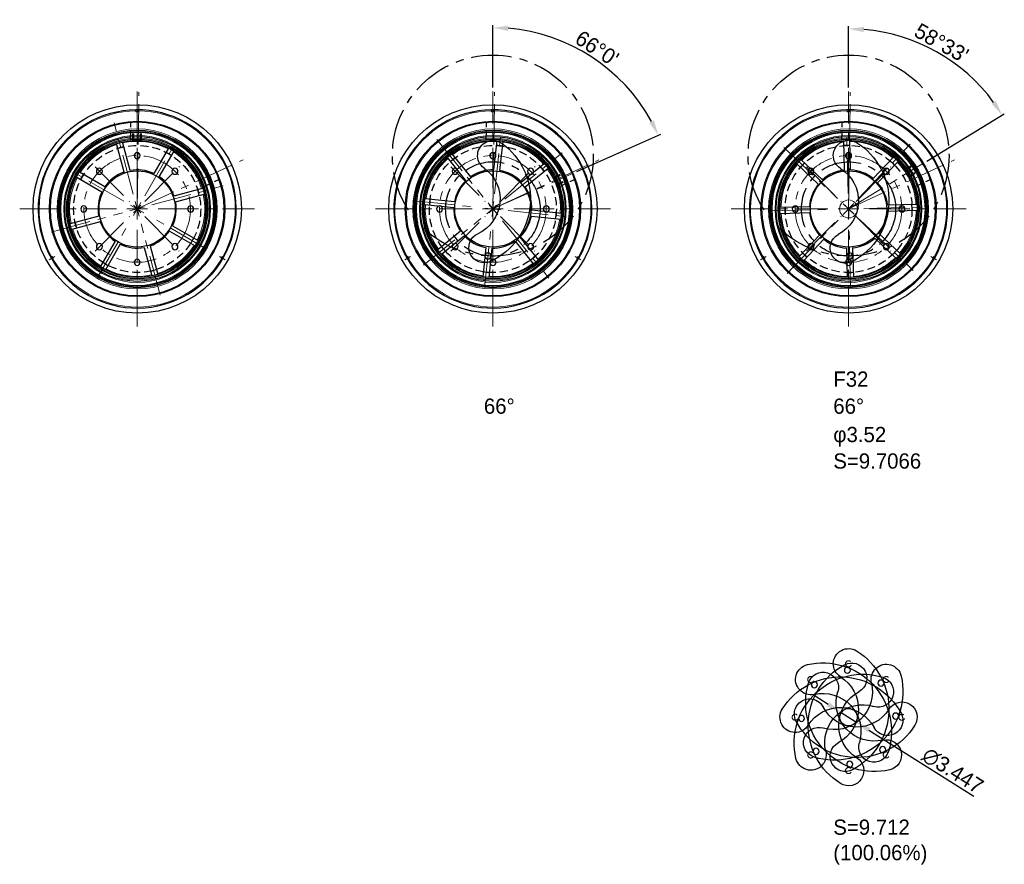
# Model space of a CAD drawing. Header units: millimetres. Extents: x -843 to 0, y -321 to 328.
# Tile 2 of 6: x -843 to -649, y -129 to 37. Entities that reach past the tile are written whole.
import ezdxf

# ---------------------------------------------------------------- set-up
doc = ezdxf.new("R2010")
doc.units = ezdxf.units.MM
doc.header["$LTSCALE"] = 0.25
doc.linetypes.add('CENTER', pattern=[50.8, 31.75, -6.35, 6.35, -6.35])
doc.linetypes.add('HIDDEN', pattern=[9.525, 6.35, -3.175])
for name, color, linetype, lineweight in [('01_中心線', 1, 'CENTER', 20), ('03_寸法・文字', 2, 'Continuous', 20), ('THV20-80-M6_絞りﾊﾞｰﾚﾙ', 7, 'Continuous', 30), ('THV20-80-M8_絞り菊座ﾘﾝｸﾞ', 30, 'Continuous', 30), ('画層1', 7, 'Continuous', 30), ('絞り羽根', 4, 'Continuous', 30)]:
    doc.layers.add(name, color=color, linetype=linetype, lineweight=lineweight)
doc.styles.add('VS Standard', font='txt', dxfattribs={"height": 3})
doc.dimstyles.new('VS Standard x1', dxfattribs={"dimtxt": 3, "dimasz": 3, "dimexe": 0.5, "dimexo": 0.8, "dimgap": 0.5, "dimtad": 3, "dimrnd": 0.0001, "dimzin": 9, "dimdsep": 46, "dimtxsty": 'VS Standard', "dimcen": 0, "dimaunit": 1, "dimadec": 0, "dimazin": 2, "dimtfac": 1, "dimtmove": 0, "dimatfit": 2, "dimfxl": 1, "dimtolj": 1, "dimtzin": 0, "dimarcsym": 0})

# ---------------------------------------------------------------- blocks, each defined once
blk = doc.blocks.new('*U116')
at = {"layer": '01_中心線', "color": 0}
for p, q in [((0, 4.1), (0, 23.12)), ((-23.12, 0), (-4.1, 0)), ((4.1, 0), (23.12, 0)), ((0, -23.12), (0, -4.1))]:
    blk.add_line(p, q, dxfattribs=at)
at = {"layer": '01_中心線', "color": 0, "linetype": 'Continuous'}
for p, q in [((0, -2.05), (0, 2.05)), ((-2.05, 0), (2.05, 0))]:
    blk.add_line(p, q, dxfattribs=at)
blk = doc.blocks.new('*U117')
at = {"layer": '01_中心線', "color": 0}
for p, q in [((0, 2.1), (0, 11.78)), ((-11.72, 0), (-2.1, 0)), ((2.1, 0), (11.72, 0)), ((0, -11.72), (0, -2.1))]:
    blk.add_line(p, q, dxfattribs=at)
at = {"layer": '01_中心線', "color": 0, "linetype": 'Continuous'}
for p, q in [((-1.05, 0), (1.05, 0)), ((0, -1.05), (0, 1.05))]:
    blk.add_line(p, q, dxfattribs=at)
blk = doc.blocks.new('*U118')
at = {"layer": 'THV20-80-M6_絞りﾊﾞｰﾚﾙ'}
blk.add_circle((0, 0), 0.6, dxfattribs=at)
blk = doc.blocks.new('*U119')
at = {"layer": 'THV20-80-M6_絞りﾊﾞｰﾚﾙ', "color": 0, "linetype": 'ByBlock', "lineweight": -2}
blk.add_blockref('*U118', (150, 310.5), dxfattribs=at)
for p, rotation in [((142.58, 307.42), 45.00000000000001), ((157.42, 307.42), 315), ((139.5, 300), 90), ((160.5, 300), 270), ((142.58, 292.58), 135), ((157.42, 292.58), 225), ((150, 289.5), 180)]:
    blk.add_blockref('*U118', p, dxfattribs=dict(at, rotation=rotation))
blk = doc.blocks.new('*U120')
at = {"layer": 'THV20-80-M6_絞りﾊﾞｰﾚﾙ'}
for p, q in [((-0.25, -0.15), (-0.25, 0.15)), ((0.25, -0.15), (0.25, 0.15)), ((0.25, -0.15), (-0.25, -0.15))]:
    blk.add_line(p, q, dxfattribs=at)
blk = doc.blocks.new('*U121')
at = {"layer": 'THV20-80-M6_絞りﾊﾞｰﾚﾙ', "color": 0, "linetype": 'ByBlock', "lineweight": -2}
blk.add_blockref('*U120', (150, 319.35), dxfattribs=at)
for p, rotation in [((133.24, 290.33), 120), ((166.76, 290.33), 240)]:
    blk.add_blockref('*U120', p, dxfattribs=dict(at, rotation=rotation))
blk = doc.blocks.new('*U122')
at = {"layer": '01_中心線', "color": 0}
blk.add_line((0.56, 0.32), (-0.56, -0.32), dxfattribs=at)
blk = doc.blocks.new('*U123')
at = {"layer": '01_中心線', "color": 0}
blk.add_line((-0.56, 0.32), (0.56, -0.32), dxfattribs=at)
blk = doc.blocks.new('*U124')
at = {"layer": '01_中心線', "color": 0}
for p, q in [((0, 4.1), (0, 23.12)), ((-23.12, 0), (-4.1, 0)), ((4.1, 0), (23.12, 0)), ((0, -23.12), (0, -4.1))]:
    blk.add_line(p, q, dxfattribs=at)
at = {"layer": '01_中心線', "color": 0, "linetype": 'Continuous'}
for p, q in [((0, -2.05), (0, 2.05)), ((-2.05, 0), (2.05, 0))]:
    blk.add_line(p, q, dxfattribs=at)
blk = doc.blocks.new('*U125')
at = {"layer": '01_中心線', "color": 0}
for p, q in [((0, 2.1), (0, 11.78)), ((-11.72, 0), (-2.1, 0)), ((2.1, 0), (11.72, 0)), ((0, -11.72), (0, -2.1))]:
    blk.add_line(p, q, dxfattribs=at)
at = {"layer": '01_中心線', "color": 0, "linetype": 'Continuous'}
for p, q in [((-1.05, 0), (1.05, 0)), ((0, -1.05), (0, 1.05))]:
    blk.add_line(p, q, dxfattribs=at)
blk = doc.blocks.new('*U126')
at = {"layer": 'THV20-80-M6_絞りﾊﾞｰﾚﾙ'}
blk.add_circle((0, 0), 0.6, dxfattribs=at)
blk = doc.blocks.new('*U127')
at = {"layer": 'THV20-80-M6_絞りﾊﾞｰﾚﾙ', "color": 0, "linetype": 'ByBlock', "lineweight": -2}
blk.add_blockref('*U126', (150, 310.5), dxfattribs=at)
for p, rotation in [((142.58, 307.42), 45.00000000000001), ((157.42, 307.42), 315), ((139.5, 300), 90), ((160.5, 300), 270), ((142.58, 292.58), 135), ((157.42, 292.58), 225), ((150, 289.5), 180)]:
    blk.add_blockref('*U126', p, dxfattribs=dict(at, rotation=rotation))
blk = doc.blocks.new('*U128')
at = {"layer": 'THV20-80-M6_絞りﾊﾞｰﾚﾙ'}
for p, q in [((-0.25, -0.15), (-0.25, 0.15)), ((0.25, -0.15), (0.25, 0.15)), ((0.25, -0.15), (-0.25, -0.15))]:
    blk.add_line(p, q, dxfattribs=at)
blk = doc.blocks.new('*U129')
at = {"layer": 'THV20-80-M6_絞りﾊﾞｰﾚﾙ', "color": 0, "linetype": 'ByBlock', "lineweight": -2}
blk.add_blockref('*U128', (150, 319.35), dxfattribs=at)
for p, rotation in [((133.24, 290.33), 120), ((166.76, 290.33), 240)]:
    blk.add_blockref('*U128', p, dxfattribs=dict(at, rotation=rotation))
blk = doc.blocks.new('*U130')
at = {"layer": '01_中心線', "color": 0}
blk.add_line((0.56, 0.32), (-0.56, -0.32), dxfattribs=at)
blk = doc.blocks.new('*U131')
at = {"layer": '01_中心線', "color": 0}
blk.add_line((-0.56, 0.32), (0.56, -0.32), dxfattribs=at)
blk = doc.blocks.new('*U132')
at = {"layer": '01_中心線', "color": 0}
for p, q in [((0, 4.1), (0, 23.12)), ((-23.12, 0), (-4.1, 0)), ((4.1, 0), (23.12, 0)), ((0, -23.12), (0, -4.1))]:
    blk.add_line(p, q, dxfattribs=at)
at = {"layer": '01_中心線', "color": 0, "linetype": 'Continuous'}
for p, q in [((0, -2.05), (0, 2.05)), ((-2.05, 0), (2.05, 0))]:
    blk.add_line(p, q, dxfattribs=at)
blk = doc.blocks.new('*U133')
at = {"layer": '01_中心線', "color": 0}
for p, q in [((0, 2.1), (0, 11.78)), ((-11.72, 0), (-2.1, 0)), ((2.1, 0), (11.72, 0)), ((0, -11.72), (0, -2.1))]:
    blk.add_line(p, q, dxfattribs=at)
at = {"layer": '01_中心線', "color": 0, "linetype": 'Continuous'}
for p, q in [((-1.05, 0), (1.05, 0)), ((0, -1.05), (0, 1.05))]:
    blk.add_line(p, q, dxfattribs=at)
blk = doc.blocks.new('*U134')
at = {"layer": 'THV20-80-M6_絞りﾊﾞｰﾚﾙ'}
blk.add_circle((0, 0), 0.6, dxfattribs=at)
blk = doc.blocks.new('*U135')
at = {"layer": 'THV20-80-M6_絞りﾊﾞｰﾚﾙ', "color": 0, "linetype": 'ByBlock', "lineweight": -2}
blk.add_blockref('*U134', (150, 310.5), dxfattribs=at)
for p, rotation in [((142.58, 307.42), 45.00000000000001), ((157.42, 307.42), 315), ((139.5, 300), 90), ((160.5, 300), 270), ((142.58, 292.58), 135), ((157.42, 292.58), 225), ((150, 289.5), 180)]:
    blk.add_blockref('*U134', p, dxfattribs=dict(at, rotation=rotation))
blk = doc.blocks.new('*U136')
at = {"layer": 'THV20-80-M6_絞りﾊﾞｰﾚﾙ'}
for p, q in [((-0.25, -0.15), (-0.25, 0.15)), ((0.25, -0.15), (0.25, 0.15)), ((0.25, -0.15), (-0.25, -0.15))]:
    blk.add_line(p, q, dxfattribs=at)
blk = doc.blocks.new('*U137')
at = {"layer": 'THV20-80-M6_絞りﾊﾞｰﾚﾙ', "color": 0, "linetype": 'ByBlock', "lineweight": -2}
blk.add_blockref('*U136', (150, 319.35), dxfattribs=at)
for p, rotation in [((133.24, 290.33), 120), ((166.76, 290.33), 240)]:
    blk.add_blockref('*U136', p, dxfattribs=dict(at, rotation=rotation))
blk = doc.blocks.new('*U138')
at = {"layer": '01_中心線', "color": 0}
blk.add_line((0.56, 0.32), (-0.56, -0.32), dxfattribs=at)
blk = doc.blocks.new('*U139')
at = {"layer": '01_中心線', "color": 0}
blk.add_line((-0.56, 0.32), (0.56, -0.32), dxfattribs=at)
blk = doc.blocks.new('*U158')
at = {"layer": 'THV20-80-M8_絞り菊座ﾘﾝｸﾞ'}
for p, q in [((-0.6, -2.91), (-0.6, 2.91)), ((0.6, -2.91), (0.6, 2.91))]:
    blk.add_line(p, q, dxfattribs=at)
blk.add_arc((0, -10.58), 12.5, 87.2487, 92.7513, dxfattribs=at)
blk = doc.blocks.new('*U159')
at = {"layer": 'THV20-80-M8_絞り菊座ﾘﾝｸﾞ', "color": 0, "linetype": 'ByBlock', "lineweight": -2}
blk.add_blockref('*U158', (-150, 310.58), dxfattribs=at)
for p, rotation in [((-157.48, 307.48), 45.00000000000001), ((-142.52, 307.48), 315.0000000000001), ((-160.58, 300), 90), ((-139.42, 300), 270.0000000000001), ((-157.48, 292.52), 135), ((-142.52, 292.52), 225), ((-150, 289.42), 180)]:
    blk.add_blockref('*U158', p, dxfattribs=dict(at, rotation=rotation))
blk = doc.blocks.new('*U160')
at = {"layer": '01_中心線', "color": 0}
for p, q in [((0, 3.01), (0, 17.55)), ((-17.55, 0), (-3.01, 0)), ((3.01, 0), (17.55, 0)), ((0, -17.55), (0, -3.01))]:
    blk.add_line(p, q, dxfattribs=at)
at = {"layer": '01_中心線', "color": 0, "linetype": 'Continuous'}
for p, q in [((-1.505, 0), (1.505, 0)), ((0, -1.505), (0, 1.505))]:
    blk.add_line(p, q, dxfattribs=at)
blk = doc.blocks.new('*U161')
at = {"layer": '01_中心線', "color": 0}
for p, q in [((0, 3.01), (0, 15.55)), ((-15.55, 0), (-3.01, 0)), ((3.01, 0), (15.71, 0)), ((0, -15.55), (0, -3.01))]:
    blk.add_line(p, q, dxfattribs=at)
at = {"layer": '01_中心線', "color": 0, "linetype": 'Continuous'}
for p, q in [((-1.5, 0), (1.5, 0)), ((0, -1.5), (0, 1.5))]:
    blk.add_line(p, q, dxfattribs=at)
blk = doc.blocks.new('*U162')
at = {"layer": 'THV20-80-M8_絞り菊座ﾘﾝｸﾞ'}
for p, q in [((-0.6, -2.91), (-0.6, 2.91)), ((0.6, -2.91), (0.6, 2.91))]:
    blk.add_line(p, q, dxfattribs=at)
blk.add_arc((0, -10.58), 12.5, 87.2487, 92.7513, dxfattribs=at)
blk = doc.blocks.new('*U163')
at = {"layer": 'THV20-80-M8_絞り菊座ﾘﾝｸﾞ', "color": 0, "linetype": 'ByBlock', "lineweight": -2}
blk.add_blockref('*U162', (-150, 310.58), dxfattribs=at)
for p, rotation in [((-157.48, 307.48), 45.00000000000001), ((-142.52, 307.48), 315.0000000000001), ((-160.58, 300), 90), ((-139.42, 300), 270.0000000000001), ((-157.48, 292.52), 135), ((-142.52, 292.52), 225), ((-150, 289.42), 180)]:
    blk.add_blockref('*U162', p, dxfattribs=dict(at, rotation=rotation))
blk = doc.blocks.new('*U164')
at = {"layer": '01_中心線', "color": 0}
for p, q in [((0, 3.01), (0, 17.55)), ((-17.55, 0), (-3.01, 0)), ((3.01, 0), (17.55, 0)), ((0, -17.55), (0, -3.01))]:
    blk.add_line(p, q, dxfattribs=at)
at = {"layer": '01_中心線', "color": 0, "linetype": 'Continuous'}
for p, q in [((-1.505, 0), (1.505, 0)), ((0, -1.505), (0, 1.505))]:
    blk.add_line(p, q, dxfattribs=at)
blk = doc.blocks.new('*U165')
at = {"layer": '01_中心線', "color": 0}
for p, q in [((0, 3.01), (0, 15.55)), ((-15.55, 0), (-3.01, 0)), ((3.01, 0), (15.71, 0)), ((0, -15.55), (0, -3.01))]:
    blk.add_line(p, q, dxfattribs=at)
at = {"layer": '01_中心線', "color": 0, "linetype": 'Continuous'}
for p, q in [((-1.5, 0), (1.5, 0)), ((0, -1.5), (0, 1.5))]:
    blk.add_line(p, q, dxfattribs=at)
blk = doc.blocks.new('*U166')
at = {"layer": 'THV20-80-M8_絞り菊座ﾘﾝｸﾞ'}
for p, q in [((-0.6, -2.91), (-0.6, 2.91)), ((0.6, -2.91), (0.6, 2.91))]:
    blk.add_line(p, q, dxfattribs=at)
blk.add_arc((0, -10.58), 12.5, 87.2487, 92.7513, dxfattribs=at)
blk = doc.blocks.new('*U167')
at = {"layer": 'THV20-80-M8_絞り菊座ﾘﾝｸﾞ', "color": 0, "linetype": 'ByBlock', "lineweight": -2}
blk.add_blockref('*U166', (-150, 310.58), dxfattribs=at)
for p, rotation in [((-157.48, 307.48), 45.00000000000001), ((-142.52, 307.48), 315.0000000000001), ((-160.58, 300), 90), ((-139.42, 300), 270.0000000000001), ((-157.48, 292.52), 135), ((-142.52, 292.52), 225), ((-150, 289.42), 180)]:
    blk.add_blockref('*U166', p, dxfattribs=dict(at, rotation=rotation))
blk = doc.blocks.new('*U168')
at = {"layer": '01_中心線', "color": 0}
for p, q in [((0, 3.01), (0, 17.55)), ((-17.55, 0), (-3.01, 0)), ((3.01, 0), (17.55, 0)), ((0, -17.55), (0, -3.01))]:
    blk.add_line(p, q, dxfattribs=at)
at = {"layer": '01_中心線', "color": 0, "linetype": 'Continuous'}
for p, q in [((-1.505, 0), (1.505, 0)), ((0, -1.505), (0, 1.505))]:
    blk.add_line(p, q, dxfattribs=at)
blk = doc.blocks.new('*U169')
at = {"layer": '01_中心線', "color": 0}
for p, q in [((0, 3.01), (0, 15.55)), ((-15.55, 0), (-3.01, 0)), ((3.01, 0), (15.71, 0)), ((0, -15.55), (0, -3.01))]:
    blk.add_line(p, q, dxfattribs=at)
at = {"layer": '01_中心線', "color": 0, "linetype": 'Continuous'}
for p, q in [((-1.5, 0), (1.5, 0)), ((0, -1.5), (0, 1.5))]:
    blk.add_line(p, q, dxfattribs=at)
blk = doc.blocks.new('*U141')
at = {"layer": '絞り羽根', "color": 3, "linetype": 'HIDDEN', "lineweight": 20}
blk.add_circle((0, 10.5), 0.6, dxfattribs=at)
at = {"layer": '絞り羽根', "color": 0}
blk.add_circle((-10.65, -6.15), 0.6, dxfattribs=at)
for centre, radius, start, end in [((0, 0), 13.5, 90, 210), ((0, 10.5), 3, 270, 90), ((0, 0), 7.5, 90, 210), ((-9.09, -5.25), 3, 210, 30)]:
    blk.add_arc(centre, radius, start, end, dxfattribs=at)
blk = doc.blocks.new('*U242')
at = {"layer": '絞り羽根', "xscale": -1, "rotation": 324.5733740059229}
blk.add_blockref('*U141', (-5.8, 0.9), dxfattribs=at)
blk = doc.blocks.new('*U243')
at = {"layer": '画層1', "color": 0, "linetype": 'ByBlock', "lineweight": -2}
blk.add_blockref('*U242', (-680.29, 1.04), dxfattribs=at)
blk = doc.blocks.new('*U240')
at = {"layer": '画層1', "rotation": 0.2963898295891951}
blk.add_blockref('*U243', (680.28, 2.48), dxfattribs=at)
blk = doc.blocks.new('*U241')
at = {"layer": '03_寸法・文字', "color": 0, "linetype": 'ByBlock', "lineweight": -2}
blk.add_blockref('*U240', (-680.24, 1.04), dxfattribs=at)
blk = doc.blocks.new('*U239')
at = {"layer": '03_寸法・文字', "rotation": 0.1032273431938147}
blk.add_blockref('*U241', (680.24, 0.19), dxfattribs=at)
blk = doc.blocks.new('*U238')
at = {"layer": '03_寸法・文字', "color": 0, "linetype": 'ByBlock', "lineweight": -2}
blk.add_blockref('*U239', (-680.22, 1.04), dxfattribs=at)
blk = doc.blocks.new('*U237')
at = {"layer": '03_寸法・文字', "rotation": 359.8362999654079}
blk.add_blockref('*U238', (680.22, -2.98), dxfattribs=at)
blk = doc.blocks.new('*U236')
at = {"layer": '03_寸法・文字', "color": 0, "linetype": 'ByBlock', "lineweight": -2}
blk.add_blockref('*U237', (-680.25, 1.04), dxfattribs=at)
blk = doc.blocks.new('*U234')
at = {"layer": '03_寸法・文字', "rotation": 359.9356132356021}
blk.add_blockref('*U236', (680.25, -1.8), dxfattribs=at)
blk = doc.blocks.new('*U235')
at = {"layer": '03_寸法・文字', "color": 0, "linetype": 'ByBlock', "lineweight": -2}
blk.add_blockref('*U234', (-680.26, 1.04), dxfattribs=at)
blk = doc.blocks.new('*U232')
at = {"layer": '03_寸法・文字', "rotation": 0.0659224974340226}
blk.add_blockref('*U235', (680.26, -0.26), dxfattribs=at)
blk = doc.blocks.new('*U233')
at = {"layer": '03_寸法・文字', "color": 0, "linetype": 'ByBlock', "lineweight": -2}
blk.add_blockref('*U232', (-680.25, 1.04), dxfattribs=at)
blk = doc.blocks.new('*U230')
at = {"layer": '03_寸法・文字', "rotation": 0.050627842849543}
blk.add_blockref('*U233', (680.25, -0.44), dxfattribs=at)
blk = doc.blocks.new('*U231')
at = {"layer": '03_寸法・文字', "color": 0, "linetype": 'ByBlock', "lineweight": -2}
blk.add_blockref('*U230', (-680.24, 1.04), dxfattribs=at)
blk = doc.blocks.new('*U229')
at = {"layer": '03_寸法・文字', "rotation": 359.9496966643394}
blk.add_blockref('*U231', (680.24, -1.64), dxfattribs=at)
blk = doc.blocks.new('*U228')
at = {"layer": '03_寸法・文字', "color": 0, "linetype": 'ByBlock', "lineweight": -2}
blk.add_blockref('*U229', (-680.25, 1.04), dxfattribs=at)
blk = doc.blocks.new('*U226')
at = {"layer": '03_寸法・文字', "rotation": 0.0317566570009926}
blk.add_blockref('*U228', (680.25, -0.66), dxfattribs=at)
blk = doc.blocks.new('*U227')
at = {"layer": '03_寸法・文字', "color": 0, "linetype": 'ByBlock', "lineweight": -2}
blk.add_blockref('*U226', (-680.24, 1.04), dxfattribs=at)
blk = doc.blocks.new('*U224')
at = {"layer": '03_寸法・文字', "rotation": 3.178735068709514}
blk.add_blockref('*U227', (679.25, 36.68), dxfattribs=at)
blk = doc.blocks.new('*U225')
at = {"layer": '03_寸法・文字', "color": 0, "linetype": 'ByBlock', "lineweight": -2}
blk.add_blockref('*U224', (-679.72, 1.04), dxfattribs=at)
blk = doc.blocks.new('*U222')
at = {"layer": '03_寸法・文字', "rotation": 0.1089195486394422}
blk.add_blockref('*U225', (679.72, 0.25), dxfattribs=at)
blk = doc.blocks.new('*U223')
at = {"layer": '絞り羽根', "color": 0, "linetype": 'ByBlock', "lineweight": -2}
blk.add_blockref('*U222', (-679.7, 1.04), dxfattribs=at)
blk = doc.blocks.new('*U220')
at = {"layer": '絞り羽根', "rotation": 359.9368187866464}
blk.add_blockref('*U223', (679.7, -1.79), dxfattribs=at)
blk = doc.blocks.new('*U221')
at = {"layer": '絞り羽根', "color": 0, "linetype": 'ByBlock', "lineweight": -2}
blk.add_blockref('*U220', (-679.71, 1.04), dxfattribs=at)
blk = doc.blocks.new('*U266')
at = {"layer": '絞り羽根', "xscale": -1, "rotation": 324.5733740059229}
blk.add_blockref('*U141', (-5.8, 0.9), dxfattribs=at)
blk = doc.blocks.new('*U267')
at = {"layer": '画層1', "color": 0, "linetype": 'ByBlock', "lineweight": -2}
blk.add_blockref('*U266', (-680.29, 1.04), dxfattribs=at)
blk = doc.blocks.new('*U264')
at = {"layer": '画層1', "rotation": 0.2963898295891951}
blk.add_blockref('*U267', (680.28, 2.48), dxfattribs=at)
blk = doc.blocks.new('*U265')
at = {"layer": '03_寸法・文字', "color": 0, "linetype": 'ByBlock', "lineweight": -2}
blk.add_blockref('*U264', (-680.24, 1.04), dxfattribs=at)
blk = doc.blocks.new('*U263')
at = {"layer": '03_寸法・文字', "rotation": 0.1032273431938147}
blk.add_blockref('*U265', (680.24, 0.19), dxfattribs=at)
blk = doc.blocks.new('*U262')
at = {"layer": '03_寸法・文字', "color": 0, "linetype": 'ByBlock', "lineweight": -2}
blk.add_blockref('*U263', (-680.22, 1.04), dxfattribs=at)
blk = doc.blocks.new('*U261')
at = {"layer": '03_寸法・文字', "rotation": 359.8362999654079}
blk.add_blockref('*U262', (680.22, -2.98), dxfattribs=at)
blk = doc.blocks.new('*U260')
at = {"layer": '03_寸法・文字', "color": 0, "linetype": 'ByBlock', "lineweight": -2}
blk.add_blockref('*U261', (-680.25, 1.04), dxfattribs=at)
blk = doc.blocks.new('*U258')
at = {"layer": '03_寸法・文字', "rotation": 359.9356132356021}
blk.add_blockref('*U260', (680.25, -1.8), dxfattribs=at)
blk = doc.blocks.new('*U259')
at = {"layer": '03_寸法・文字', "color": 0, "linetype": 'ByBlock', "lineweight": -2}
blk.add_blockref('*U258', (-680.26, 1.04), dxfattribs=at)
blk = doc.blocks.new('*U257')
at = {"layer": '03_寸法・文字', "rotation": 0.0659224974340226}
blk.add_blockref('*U259', (680.26, -0.26), dxfattribs=at)
blk = doc.blocks.new('*U256')
at = {"layer": '03_寸法・文字', "color": 0, "linetype": 'ByBlock', "lineweight": -2}
blk.add_blockref('*U257', (-680.25, 1.04), dxfattribs=at)
blk = doc.blocks.new('*U254')
at = {"layer": '03_寸法・文字', "rotation": 0.050627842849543}
blk.add_blockref('*U256', (680.25, -0.44), dxfattribs=at)
blk = doc.blocks.new('*U255')
at = {"layer": '03_寸法・文字', "color": 0, "linetype": 'ByBlock', "lineweight": -2}
blk.add_blockref('*U254', (-680.24, 1.04), dxfattribs=at)
blk = doc.blocks.new('*U253')
at = {"layer": '03_寸法・文字', "rotation": 359.9496966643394}
blk.add_blockref('*U255', (680.24, -1.64), dxfattribs=at)
blk = doc.blocks.new('*U252')
at = {"layer": '03_寸法・文字', "color": 0, "linetype": 'ByBlock', "lineweight": -2}
blk.add_blockref('*U253', (-680.25, 1.04), dxfattribs=at)
blk = doc.blocks.new('*U250')
at = {"layer": '03_寸法・文字', "rotation": 0.0317566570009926}
blk.add_blockref('*U252', (680.25, -0.66), dxfattribs=at)
blk = doc.blocks.new('*U251')
at = {"layer": '03_寸法・文字', "color": 0, "linetype": 'ByBlock', "lineweight": -2}
blk.add_blockref('*U250', (-680.24, 1.04), dxfattribs=at)
blk = doc.blocks.new('*U248')
at = {"layer": '03_寸法・文字', "rotation": 3.178735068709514}
blk.add_blockref('*U251', (679.25, 36.68), dxfattribs=at)
blk = doc.blocks.new('*U249')
at = {"layer": '03_寸法・文字', "color": 0, "linetype": 'ByBlock', "lineweight": -2}
blk.add_blockref('*U248', (-679.72, 1.04), dxfattribs=at)
blk = doc.blocks.new('*U246')
at = {"layer": '03_寸法・文字', "rotation": 0.1089195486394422}
blk.add_blockref('*U249', (679.72, 0.25), dxfattribs=at)
blk = doc.blocks.new('*U247')
at = {"layer": '絞り羽根', "color": 0, "linetype": 'ByBlock', "lineweight": -2}
blk.add_blockref('*U246', (-679.7, 1.04), dxfattribs=at)
blk = doc.blocks.new('*U244')
at = {"layer": '絞り羽根', "rotation": 359.9368187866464}
blk.add_blockref('*U247', (679.7, -1.79), dxfattribs=at)
blk = doc.blocks.new('*U245')
at = {"layer": '絞り羽根', "color": 0, "linetype": 'ByBlock', "lineweight": -2}
for p, rotation in [((-680.94, -0.53), 135), ((-680.53, 0.94), 45), ((-679.06, 0.53), 315), ((-679.47, -0.94), 225), ((-681.04, 0.29), 90.00000000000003), ((-678.96, -0.29), 269.9999999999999), ((-680.29, -1.04), 180)]:
    blk.add_blockref('*U244', p, dxfattribs=dict(at, rotation=rotation))
blk.add_blockref('*U244', (-679.71, 1.04), dxfattribs=at)
blk = doc.blocks.new('*D315')
at = {"layer": '03_寸法・文字', "color": 0, "lineweight": -2}
for p, q in [((-680, 23.92), (-680, 35.93)), ((-664.59, 9.42), (-649.35, 18.74))]:
    blk.add_line(p, q, dxfattribs=at)
blk.add_arc((-680, 0), 35.43, 36.2979, 85.1465, dxfattribs=at)
at = {"layer": '03_寸法・文字', "color": 0}
for points in [[(-677.02, 34.8), (-676.98, 35.8), (-680, 35.43)], [(-651.03, 21.25), (-651.86, 20.69), (-649.78, 18.48)]]:
    blk.add_solid(points, dxfattribs=at)
at = {"layer": 'Defpoints', "color": 0}
for p in [(-657.69, 27.52), (-680, 23.12), (-665.27, 9.01), (-680, 4.1), (-680, 0)]:
    blk.add_point(p, dxfattribs=at)
at = {"layer": '03_寸法・文字', "color": 0, "insert": (-661.7, 32.64), "char_height": 3, "attachment_point": 5, "rotation": 330.7222, "style": 'VS Standard'}
blk.add_mtext("\\A1;58°33'", dxfattribs=at)
blk = doc.blocks.new('*D316')
at = {"layer": '03_寸法・文字', "color": 0, "lineweight": -2}
for p, q in [((-750, 23.92), (-750, 36.16)), ((-733.5, 7.35), (-716.97, 14.71))]:
    blk.add_line(p, q, dxfattribs=at)
blk.add_arc((-750, 0), 35.66, 28.8218, 85.1782, dxfattribs=at)
at = {"layer": '03_寸法・文字', "color": 0}
for points in [[(-747.02, 35.03), (-746.98, 36.03), (-750, 35.66)], [(-718.31, 17.41), (-719.21, 16.97), (-717.42, 14.5)]]:
    blk.add_solid(points, dxfattribs=at)
at = {"layer": 'Defpoints', "color": 0}
for p in [(-725.23, 25.65), (-750, 23.12), (-734.23, 7.02), (-750, 4.1), (-750, 0)]:
    blk.add_point(p, dxfattribs=at)
at = {"layer": '03_寸法・文字', "color": 0, "insert": (-729.49, 31.58), "char_height": 3, "attachment_point": 5, "rotation": 327, "style": 'VS Standard'}
blk.add_mtext("\\A1;66°0'", dxfattribs=at)
blk = doc.blocks.new('*U317')
at = {"layer": '絞り羽根', "xscale": -1, "rotation": 324.5733740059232}
blk.add_blockref('*U141', (-5.8, 0.9), dxfattribs=at)
blk = doc.blocks.new('*U318')
at = {"layer": '03_寸法・文字', "color": 0, "linetype": 'ByBlock', "lineweight": -2}
blk.add_blockref('*U317', (-750.29, 1.04), dxfattribs=at)
blk = doc.blocks.new('*D322')
at = {"layer": '03_寸法・文字', "color": 0, "lineweight": -2}
for p, q in [((-684, -97.48), (-686.54, -95.88)), ((-681.46, -99.08), (-678.54, -100.92)), ((-676, -102.52), (-655.35, -115.53))]:
    blk.add_line(p, q, dxfattribs=at)
at = {"layer": '03_寸法・文字', "color": 0}
for points in [[(-683.73, -97.06), (-684.26, -97.91), (-681.46, -99.08)], [(-675.74, -102.09), (-676.27, -102.94), (-678.54, -100.92)]]:
    blk.add_solid(points, dxfattribs=at)
at = {"layer": 'Defpoints', "color": 0}
for p in [(-681.46, -99.08), (-678.54, -100.92)]:
    blk.add_point(p, dxfattribs=at)
at = {"layer": '03_寸法・文字', "color": 0, "insert": (-659.51, -110.54), "char_height": 3, "attachment_point": 5, "rotation": 327.7942, "style": 'VS Standard'}
blk.add_mtext('\\A1;∅3.447', dxfattribs=at)

msp = doc.modelspace()

# ---------------------------------------------------------------- linework, layer by layer
at = {"layer": '01_中心線'}
for p, q in [((-820, 0), (-819.6655, 22.99757)), ((-750, 0), (-749.6655, 22.99757)), ((-680, 0), (-679.6655, 22.99757)), ((-820, 0), (-820, 17.26391)), ((-820, 0), (-799.12675, 9.65957)), ((-750, 0), (-729.12675, 9.65957)), ((-680, 0), (-659.12675, 9.65957)), ((-680, 0), (-665.27134, 9.00606)), ((-750, 0), (-734.22863, 7.02187))]:
    msp.add_line(p, q, dxfattribs=at)
for centre in [(-820, 0), (-750, 0), (-680, 0)]:
    msp.add_circle(centre, 10.5, dxfattribs=at)
at = {"layer": '03_寸法・文字'}
msp.add_circle((-680, 0), 1.76, dxfattribs=at)
at = {"layer": 'THV20-80-M6_絞りﾊﾞｰﾚﾙ', "color": 3, "linetype": 'HIDDEN'}
for p, q in [((-821.30106, 13.68831), (-821.24992, 17.20466)), ((-751.30106, 13.68831), (-751.24992, 17.20466)), ((-681.30106, 13.68831), (-681.24992, 17.20466)), ((-806.96593, 4.37898), (-803.77439, 5.85593)), ((-736.96593, 4.37898), (-733.77439, 5.85593)), ((-666.96593, 4.37898), (-663.77439, 5.85593))]:
    msp.add_line(p, q, dxfattribs=at)
at = {"layer": 'THV20-80-M6_絞りﾊﾞｰﾚﾙ'}
for centre, radius in [((-820, 0), 20.5), ((-750, 0), 20.5), ((-680, 0), 20.5), ((-820, 0), 17.25), ((-750, 0), 17.25), ((-680, 0), 17.25), ((-820, 0), 15.5), ((-820, 0), 15.25), ((-820, 0), 14.25), ((-820, 0), 13.75), ((-750, 0), 15.5), ((-750, 0), 15.25), ((-750, 0), 14.25), ((-750, 0), 13.75), ((-680, 0), 15.5), ((-680, 0), 15.25), ((-680, 0), 14.25), ((-680, 0), 13.75), ((-820, 0), 7.5), ((-750, 0), 7.5), ((-680, 0), 7.5)]:
    msp.add_circle(centre, radius, dxfattribs=at)
at = {"layer": 'THV20-80-M6_絞りﾊﾞｰﾚﾙ', "lineweight": 9}
for centre, radius in [((-820, 0), 17.05), ((-750, 0), 17.05), ((-680, 0), 17.05), ((-820, 0), 15.45), ((-820, 0), 14.45), ((-820, 0), 13.95), ((-750, 0), 15.45), ((-750, 0), 14.45), ((-750, 0), 13.95), ((-680, 0), 15.45), ((-680, 0), 14.45), ((-680, 0), 13.95)]:
    msp.add_circle(centre, radius, dxfattribs=at)
at = {"layer": 'THV20-80-M6_絞りﾊﾞｰﾚﾙ', "lineweight": 20}
for centre in [(-820, 0), (-750, 0), (-680, 0)]:
    msp.add_circle(centre, 15.75, dxfattribs=at)
at = {"layer": 'THV20-80-M6_絞りﾊﾞｰﾚﾙ'}
for centre, start, end in [((-820, 0), 90.7345814, 210.7345814), ((-820, 0), 330.7345814, 90.7345814), ((-750, 0), 90.7345814, 210.7345814), ((-750, 0), 330.7345814, 90.7345814), ((-680, 0), 90.7345814, 210.7345814), ((-680, 0), 330.7345814, 90.7345814), ((-820, 0), 210.7345814, 330.7345814), ((-750, 0), 210.7345814, 330.7345814), ((-680, 0), 210.7345814, 330.7345814)]:
    msp.add_arc(centre, 19.5, start, end, dxfattribs=at)
at = {"layer": 'THV20-80-M6_絞りﾊﾞｰﾚﾙ', "lineweight": 9}
for centre, start, end in [((-820, 0), 90.7421941, 209.2578059), ((-820, 0), 330.7421941, 89.2578059), ((-750, 0), 90.7421941, 209.2578059), ((-750, 0), 330.7421941, 89.2578059), ((-680, 0), 90.7421941, 209.2578059), ((-680, 0), 330.7421941, 89.2578059), ((-820, 0), 210.7421941, 329.2578059), ((-750, 0), 210.7421941, 329.2578059), ((-680, 0), 210.7421941, 329.2578059)]:
    msp.add_arc(centre, 19.3, start, end, dxfattribs=at)
at = {"layer": 'THV20-80-M8_絞り菊座ﾘﾝｸﾞ', "color": 3, "linetype": 'HIDDEN'}
for p, q in [((-820.85, 13.27281), (-820.85, 15.22629)), ((-820.675, 13.28286), (-820.67539, 15.23504)), ((-819.325, 13.28286), (-819.32461, 15.23504)), ((-819.15, 13.27281), (-819.15, 15.22629)), ((-669.11975, 7.6492), (-667.45315, 8.66827)), ((-669.01989, 7.50514), (-667.3546, 8.52386)), ((-738.22041, 6.17505), (-736.43582, 6.9696)), ((-738.14005, 6.01927), (-736.35681, 6.81365)), ((-668.31563, 6.35339), (-666.64994, 7.37145)), ((-668.23292, 6.19885), (-666.56631, 7.21792)), ((-737.59096, 4.78598), (-735.8074, 5.57965)), ((-737.52896, 4.62202), (-735.74436, 5.41658))]:
    msp.add_line(p, q, dxfattribs=at)
at = {"layer": 'THV20-80-M8_絞り菊座ﾘﾝｸﾞ', "color": 7, "linetype": 'CENTER'}
for centre, radius in [((-750, 10.5), 19.76588), ((-750, 0), 9.2929), ((-680, 0), 9.26744)]:
    msp.add_circle(centre, radius, dxfattribs=at)
at = {"layer": 'THV20-80-M8_絞り菊座ﾘﾝｸﾞ'}
for centre, radius in [((-820, 0), 15.25), ((-750, 0), 15.25), ((-680, 0), 15.25), ((-820, 0), 13.5), ((-750, 0), 13.5), ((-680, 0), 13.5)]:
    msp.add_circle(centre, radius, dxfattribs=at)
at = {"layer": 'THV20-80-M8_絞り菊座ﾘﾝｸﾞ', "lineweight": 9}
for centre in [(-820, 0), (-750, 0), (-680, 0)]:
    msp.add_circle(centre, 15.05, dxfattribs=at)
at = {"layer": 'THV20-80-M8_絞り菊座ﾘﾝｸﾞ', "color": 3, "linetype": 'HIDDEN'}
for centre in [(-820, 0), (-750, 0), (-680, 0)]:
    msp.add_circle(centre, 12.5, dxfattribs=at)
at = {"layer": 'THV20-80-M8_絞り菊座ﾘﾝｸﾞ', "lineweight": 9}
for centre, start, end in [((-820, 0), 107.5856496, 147.4143504), ((-820, 0), 62.5856496, 102.4143504), ((-750, 0), 86.5856496, 126.4143504), ((-750, 0), 41.5856496, 81.4143504), ((-680, 0), 94.0299784, 133.8586793), ((-680, 0), 49.0299784, 88.8586793), ((-820, 0), 17.5856496, 57.4143504), ((-750, 0), 131.5856496, 171.4143504), ((-750, 0), 356.5856496, 36.4143504), ((-680, 0), 139.0299784, 178.8586793), ((-680, 0), 4.0299784, 43.8586793), ((-820, 0), 152.5856496, 192.4143504), ((-820, 0), 332.5856496, 12.4143504), ((-750, 0), 176.5856496, 216.4143504), ((-680, 0), 184.0299784, 223.8586793), ((-680, 0), 319.0299784, 358.8586793), ((-750, 0), 311.5856496, 351.4143504), ((-820, 0), 197.5856496, 237.4143504), ((-820, 0), 287.5856496, 327.4143504), ((-750, 0), 221.5856496, 261.4143504), ((-680, 0), 274.0299784, 313.8586793), ((-750, 0), 266.5856496, 306.4143504), ((-680, 0), 229.0299784, 268.8586793), ((-820, 0), 242.5856496, 282.4143504)]:
    msp.add_arc(centre, 13.3, start, end, dxfattribs=at)
at = {"layer": 'THV20-80-M8_絞り菊座ﾘﾝｸﾞ'}
for centre, start, end in [((-820, 0), 109.4691367, 145.5308633), ((-820, 0), 64.4691367, 100.5308633), ((-820, 0), 19.4691367, 55.5308633), ((-750, 0), 88.4691367, 124.5308633), ((-750, 0), 43.4691367, 79.5308633), ((-680, 0), 95.9134655, 131.9751922), ((-680, 0), 50.9134655, 86.9751922), ((-750, 0), 133.4691367, 169.5308633), ((-750, 0), 358.4691367, 34.5308633), ((-680, 0), 140.9134655, 176.9751922), ((-680, 0), 5.9134655, 41.9751922), ((-820, 0), 154.4691367, 190.5308633), ((-820, 0), 334.4691367, 10.5308633), ((-750, 0), 178.4691367, 214.5308633), ((-750, 0), 313.4691367, 349.5308633), ((-680, 0), 185.9134655, 221.9751922), ((-680, 0), 320.9134655, 356.9751922), ((-820, 0), 199.4691367, 235.5308633), ((-820, 0), 289.4691367, 325.5308633), ((-750, 0), 223.4691367, 259.5308633), ((-680, 0), 275.9134655, 311.9751922), ((-820, 0), 244.4691367, 280.5308633), ((-750, 0), 268.4691367, 304.5308633), ((-680, 0), 230.9134655, 266.9751922)]:
    msp.add_arc(centre, 7.7, start, end, dxfattribs=at)
at = {"layer": '画層1', "linetype": 'CENTER'}
msp.add_circle((-680, 10.5), 19.76588, dxfattribs=at)
at = {"layer": '絞り羽根', "color": 1}
msp.add_circle((-680, -100), 1.72349, dxfattribs=at)

# ---------------------------------------------------------------- block references
at = {"layer": '01_中心線'}
for name, p, rotation in [('*U164', (-750, 0), 308.9999999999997), ('*U160', (-680, 0), 316.444328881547), ('*U168', (-820, 0), 14.99999999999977), ('*U169', (-820, 0), 59.99999999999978), ('*U133', (-820, 0), 315), ('*U165', (-750, 0), 353.9999999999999), ('*U125', (-750, 0), 315), ('*U117', (-680, 0), 315), ('*U161', (-680, 0), 1.444328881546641)]:
    msp.add_blockref(name, p, dxfattribs=dict(at, rotation=rotation))
for name, p in [('*U132', (-820, 0)), ('*U124', (-750, 0)), ('*U116', (-680, 0)), ('*U138', (-836.7569, -9.6746)), ('*U139', (-803.2431, -9.6746)), ('*U130', (-766.7569, -9.6746)), ('*U131', (-733.2431, -9.6746)), ('*U122', (-696.7569, -9.6746)), ('*U123', (-663.2431, -9.6746))]:
    msp.add_blockref(name, p, dxfattribs=at)
at = {"layer": '03_寸法・文字'}
msp.add_blockref('*U318', (0, 0), dxfattribs=at)
at = {"layer": 'THV20-80-M6_絞りﾊﾞｰﾚﾙ', "xscale": -1}
for name, p in [('*U137', (-670, -300)), ('*U129', (-600, -300)), ('*U121', (-530, -300)), ('*U135', (-670, -300)), ('*U127', (-600, -300)), ('*U119', (-530, -300))]:
    msp.add_blockref(name, p, dxfattribs=at)
at = {"layer": 'THV20-80-M8_絞り菊座ﾘﾝｸﾞ'}
for name, p, rotation in [('*U163', (-888.74573, -305.36801), 308.9999999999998), ('*U159', (-778.01194, -320.77042), 316.444328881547), ('*U167', (-597.46541, -250.95489), 14.99999999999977)]:
    msp.add_blockref(name, p, dxfattribs=dict(at, rotation=rotation))
at = {"layer": '絞り羽根'}
for name, p in [('*U221', (0, 0)), ('*U245', (0, -100))]:
    msp.add_blockref(name, p, dxfattribs=at)

# ---------------------------------------------------------------- texts
at = {"layer": '03_寸法・文字', "char_height": 3, "attachment_point": 1, "style": 'VS Standard'}
for s, insert in [('F32', (-683.00517, -31.97922)), ('66°', (-751.76984, -37.29678)), ('66°', (-683.00517, -37.29678)), ('φ3.52', (-683.00517, -42.8804)), ('S=9.7066', (-683.00517, -48.09162))]:
    msp.add_mtext(s, dxfattribs=dict(at, insert=insert))
at = {"layer": '03_寸法・文字', "insert": (-683.00517, -120.13396), "char_height": 3, "width": 0.297931, "attachment_point": 1, "style": 'VS Standard'}
msp.add_mtext('S=9.712\\P(100.06%)', dxfattribs=at)

# ---------------------------------------------------------------- dimensions: what is measured, and where the dimension line sits
at = {"layer": '03_寸法・文字'}
for base, line1, line2, picture, middle in [((-657.68822, 27.5163), ((-680, 0), (-665.27134, 9.00606)), ((-680, 4.1), (-680, 23.12)), '*D315', (-661.69727, 32.64466)), ((-725.22962, 25.65047), ((-750, 0), (-734.22863, 7.02187)), ((-750, 4.1), (-750, 23.12)), '*D316', (-729.48979, 31.58296))]:
    dim = msp.add_angular_dim_2l(base=base, line1=line1, line2=line2, dimstyle='VS Standard x1', override={"dimadec": 2}, dxfattribs=at)
    dim.commit()
    dim.dimension.update_dxf_attribs({"geometry": picture, "text_midpoint": middle})
dim = msp.add_diameter_dim_2p(p1=(-681.45831, -99.08145), p2=(-678.54169, -100.91855), dimstyle='VS Standard x1', override={"dimdec": 4}, dxfattribs=at)
dim.commit()
dim.dimension.update_dxf_attribs({"geometry": '*D322', "text_midpoint": (-660.5778, -112.23357), "dimtype": 163})

doc.saveas('drawing.dxf')
